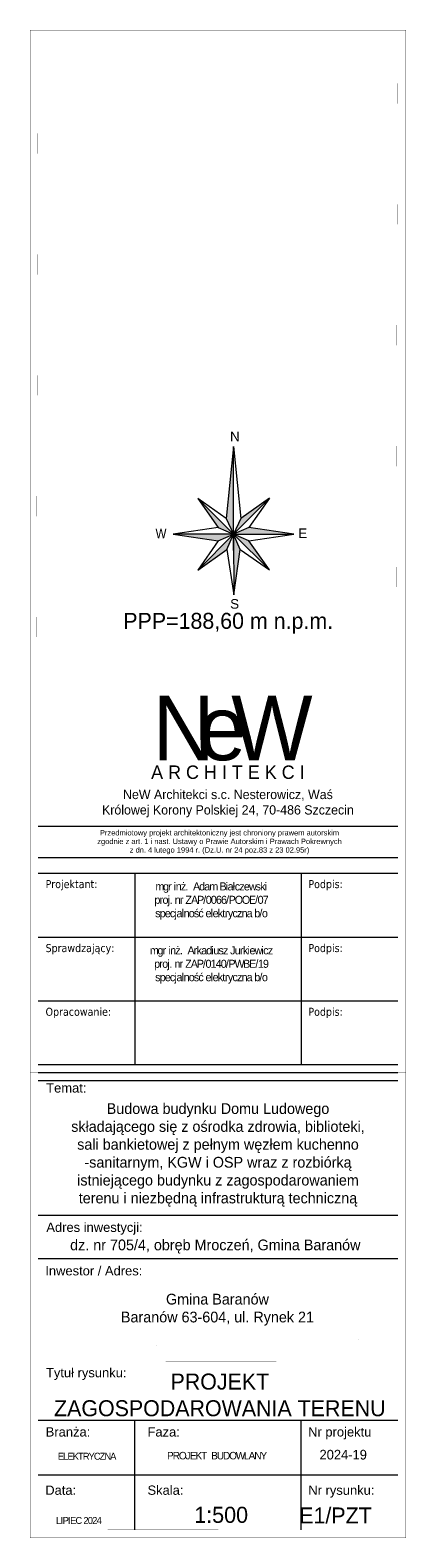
# Model space of a CAD drawing. Header units: metres. Extents: x 6498948 to 6499625, y 5676527 to 5676852.
# Tile 22 of 22: x 6499555 to 6499625, y 5676527 to 5676809. Entities that reach past the tile are written whole.
import ezdxf
from ezdxf.enums import TextEntityAlignment as Align

# ---------------------------------------------------------------- set-up
doc = ezdxf.new("R2010")
doc.units = ezdxf.units.M
doc.layers.get('0').update_dxf_attribs({"linetype": 'CONTINUOUS', "lineweight": 18})
doc.layers.add('A-TABELKA', color=253, linetype='CONTINUOUS', lineweight=13)
doc.layers.add('A-WIDOK', color=8, linetype='CONTINUOUS', lineweight=13)
doc.layers.add('Z-MAPA', color=7, linetype='CONTINUOUS', lineweight=50, true_color=0x8d9295)
doc.layers.add('Z-NAWIERZCHNIE CHODNIK', color=7, linetype='CONTINUOUS', lineweight=0, true_color=0x979392)
doc.styles.add('ARIALCE', font='arial.ttf')
doc.styles.add('GEO-INFO', font='arial.ttf')
doc.styles.add('MapaZas', font='arial.ttf', dxfattribs={"width": 0.87, "height": 0.9})
doc.styles.get("Standard").update_dxf_attribs({"font": 'simplex.shx'})
doc.styles.add('TAHOMA', font='tahoma.ttf')

# ---------------------------------------------------------------- blocks, each defined once
blk = doc.blocks.new('A$C53a66471')
at = {"layer": 'Z-MAPA', "linetype": 'Continuous', "lineweight": 13}
for p, q in [((4.229549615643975, 5.940615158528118), (5.578549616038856, -7.557384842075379)), ((2.838549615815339, -7.557384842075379), (-2.488450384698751, -3.80938484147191)), ((10.94754961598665, -3.809384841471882), (7.097549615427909, -9.281384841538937)), ((1.332549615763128, -9.283384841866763), (-7.097450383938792, -10.52738484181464)), ((7.097549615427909, -11.77338484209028), (15.5045496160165, -10.52738484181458)), ((1.332549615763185, -11.77138484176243), (-2.488450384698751, -17.24538484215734)), ((2.963549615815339, -13.40938484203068), (4.229549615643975, -21.8883848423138)), ((5.457549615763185, -13.41238484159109), (10.94654961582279, -17.24538484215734))]:
    blk.add_line(p, q, dxfattribs=at)
at = {"layer": 'Z-MAPA', "linetype": 'Continuous', "lineweight": 13, "flags": 128}
for points in [[(4.229549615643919, -10.52738484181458), (4.229549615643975, 5.940615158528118), (2.838549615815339, -7.557384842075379)], [(1.332549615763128, -9.283384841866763), (4.229549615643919, -10.52738484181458), (-2.488450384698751, -3.80938484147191)], [(5.578549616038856, -7.557384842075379), (4.229549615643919, -10.52738484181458), (10.94754961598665, -3.809384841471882)], [(1.332549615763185, -11.77138484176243), (4.229549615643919, -10.52738484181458), (-7.097450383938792, -10.52738484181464)], [(2.963549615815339, -13.40938484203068), (4.229549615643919, -10.52738484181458), (-2.488450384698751, -17.24538484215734)], [(15.5045496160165, -10.52738484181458), (7.097549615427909, -9.281384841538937), (4.228549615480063, -10.52738484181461)], [(10.94654961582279, -17.24538484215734), (7.097549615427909, -11.77338484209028), (4.229549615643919, -10.52738484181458)], [(4.229549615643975, -21.8883848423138), (5.457549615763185, -13.41238484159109), (4.229549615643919, -10.52738484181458)]]:
    blk.add_lwpolyline(points, close=True, dxfattribs=at)
at = {"layer": 'Z-MAPA', "linetype": 'Continuous', "lineweight": 13}
for points in [[(4.229549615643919, -10.52738484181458), (4.229549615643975, 5.940615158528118), (2.838549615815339, -7.557384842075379)], [(5.578549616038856, -7.557384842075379), (4.229549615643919, -10.52738484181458), (10.94754961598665, -3.809384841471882)], [(15.5045496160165, -10.52738484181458), (7.097549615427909, -9.281384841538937), (4.228549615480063, -10.52738484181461)]]:
    blk.add_solid(points, dxfattribs=at)
at = {"layer": 'Z-MAPA', "linetype": 'Continuous', "lineweight": 13, "extrusion": (0, 0, -1)}
for points in [[(-1.332549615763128, -9.283384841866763), (-4.229549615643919, -10.52738484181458), (2.488450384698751, -3.80938484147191)], [(-1.332549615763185, -11.77138484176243), (-4.229549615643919, -10.52738484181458), (7.097450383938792, -10.52738484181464)], [(-2.963549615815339, -13.40938484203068), (-4.229549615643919, -10.52738484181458), (2.488450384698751, -17.24538484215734)], [(-10.94654961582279, -17.24538484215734), (-7.097549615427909, -11.77338484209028), (-4.229549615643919, -10.52738484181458)], [(-4.229549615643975, -21.8883848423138), (-5.457549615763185, -13.41238484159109), (-4.229549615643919, -10.52738484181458)]]:
    blk.add_solid(points, dxfattribs=at)
at = {"layer": 'Z-MAPA', "linetype": 'Continuous', "lineweight": 13}
for points in [[(4.229549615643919, -10.52738484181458), (4.229549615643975, 5.940615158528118), (2.838549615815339, -7.557384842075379)], [(4.229549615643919, -10.52738484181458), (4.229549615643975, 5.940615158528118), (2.838549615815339, -7.557384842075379)], [(4.229549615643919, -10.52738484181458), (4.229549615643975, 5.940615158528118), (2.838549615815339, -7.557384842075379)], [(4.229549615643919, -10.52738484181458), (4.229549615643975, 5.940615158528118), (2.838549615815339, -7.557384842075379)], [(4.229549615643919, -10.52738484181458), (4.229549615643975, 5.940615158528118), (2.838549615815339, -7.557384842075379)], [(4.229549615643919, -10.52738484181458), (4.229549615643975, 5.940615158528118), (2.838549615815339, -7.557384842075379)], [(4.229549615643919, -10.52738484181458), (4.229549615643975, 5.940615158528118), (2.838549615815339, -7.557384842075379)], [(4.229549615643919, -10.52738484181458), (4.229549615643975, 5.940615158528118), (2.838549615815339, -7.557384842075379)], [(4.229549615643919, -10.52738484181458), (4.229549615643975, 5.940615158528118), (2.838549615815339, -7.557384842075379)], [(4.229549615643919, -10.52738484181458), (4.229549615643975, 5.940615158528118), (2.838549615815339, -7.557384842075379)], [(4.229549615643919, -10.52738484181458), (4.229549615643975, 5.940615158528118), (2.838549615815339, -7.557384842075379)], [(4.229549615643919, -10.52738484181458), (4.229549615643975, 5.940615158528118), (2.838549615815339, -7.557384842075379)], [(4.229549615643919, -10.52738484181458), (4.229549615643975, 5.940615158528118), (2.838549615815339, -7.557384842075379)], [(4.229549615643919, -10.52738484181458), (4.229549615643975, 5.940615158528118), (2.838549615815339, -7.557384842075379)], [(4.229549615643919, -10.52738484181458), (4.229549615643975, 5.940615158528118), (2.838549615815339, -7.557384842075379)], [(4.229549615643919, -10.52738484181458), (4.229549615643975, 5.940615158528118), (2.838549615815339, -7.557384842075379)], [(4.229549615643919, -10.52738484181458), (4.229549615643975, 5.940615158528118), (2.838549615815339, -7.557384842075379)], [(4.229549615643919, -10.52738484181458), (4.229549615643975, 5.940615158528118), (2.838549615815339, -7.557384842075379)], [(4.229549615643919, -10.52738484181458), (4.229549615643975, 5.940615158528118), (2.838549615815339, -7.557384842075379)], [(4.229549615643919, -10.52738484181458), (4.229549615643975, 5.940615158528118), (2.838549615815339, -7.557384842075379)], [(4.229549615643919, -10.52738484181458), (4.229549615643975, 5.940615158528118), (2.838549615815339, -7.557384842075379)], [(4.229549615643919, -10.52738484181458), (4.229549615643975, 5.940615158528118), (2.838549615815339, -7.557384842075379)], [(4.229549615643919, -10.52738484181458), (4.229549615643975, 5.940615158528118), (2.838549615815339, -7.557384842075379)], [(4.229549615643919, -10.52738484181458), (4.229549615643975, 5.940615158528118), (2.838549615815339, -7.557384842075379)], [(4.229549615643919, -10.52738484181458), (4.229549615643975, 5.940615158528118), (2.838549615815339, -7.557384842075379)], [(4.229549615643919, -10.52738484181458), (4.229549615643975, 5.940615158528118), (2.838549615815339, -7.557384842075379)], [(4.229549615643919, -10.52738484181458), (4.229549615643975, 5.940615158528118), (2.838549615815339, -7.557384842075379)], [(4.229549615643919, -10.52738484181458), (4.229549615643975, 5.940615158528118), (2.838549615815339, -7.557384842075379)], [(4.229549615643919, -10.52738484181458), (4.229549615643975, 5.940615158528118), (2.838549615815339, -7.557384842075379)], [(4.229549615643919, -10.52738484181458), (4.229549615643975, 5.940615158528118), (2.838549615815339, -7.557384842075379)], [(4.229549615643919, -10.52738484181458), (4.229549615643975, 5.940615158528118), (2.838549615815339, -7.557384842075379)], [(4.229549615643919, -10.52738484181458), (4.229549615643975, 5.940615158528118), (2.838549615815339, -7.557384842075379)], [(4.229549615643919, -10.52738484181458), (4.229549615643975, 5.940615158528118), (2.838549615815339, -7.557384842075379)], [(4.229549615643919, -10.52738484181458), (4.229549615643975, 5.940615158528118), (2.838549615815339, -7.557384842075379)], [(1.332549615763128, -9.283384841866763), (4.229549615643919, -10.52738484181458), (-2.488450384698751, -3.80938484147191)], [(1.332549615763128, -9.283384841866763), (4.229549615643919, -10.52738484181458), (-2.488450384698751, -3.80938484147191)], [(1.332549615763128, -9.283384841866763), (4.229549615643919, -10.52738484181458), (-2.488450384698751, -3.80938484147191)], [(1.332549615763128, -9.283384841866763), (4.229549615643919, -10.52738484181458), (-2.488450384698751, -3.80938484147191)], [(1.332549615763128, -9.283384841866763), (4.229549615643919, -10.52738484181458), (-2.488450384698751, -3.80938484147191)], [(1.332549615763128, -9.283384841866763), (4.229549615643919, -10.52738484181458), (-2.488450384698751, -3.80938484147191)], [(1.332549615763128, -9.283384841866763), (4.229549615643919, -10.52738484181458), (-2.488450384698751, -3.80938484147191)], [(1.332549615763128, -9.283384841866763), (4.229549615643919, -10.52738484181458), (-2.488450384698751, -3.80938484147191)], [(1.332549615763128, -9.283384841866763), (4.229549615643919, -10.52738484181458), (-2.488450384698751, -3.80938484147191)], [(1.332549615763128, -9.283384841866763), (4.229549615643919, -10.52738484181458), (-2.488450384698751, -3.80938484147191)], [(1.332549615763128, -9.283384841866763), (4.229549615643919, -10.52738484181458), (-2.488450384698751, -3.80938484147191)], [(1.332549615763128, -9.283384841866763), (4.229549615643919, -10.52738484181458), (-2.488450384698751, -3.80938484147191)], [(1.332549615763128, -9.283384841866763), (4.229549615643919, -10.52738484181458), (-2.488450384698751, -3.80938484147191)], [(1.332549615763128, -9.283384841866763), (4.229549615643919, -10.52738484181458), (-2.488450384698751, -3.80938484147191)], [(1.332549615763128, -9.283384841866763), (4.229549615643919, -10.52738484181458), (-2.488450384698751, -3.80938484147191)], [(1.332549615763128, -9.283384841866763), (4.229549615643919, -10.52738484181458), (-2.488450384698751, -3.80938484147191)], [(1.332549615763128, -9.283384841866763), (4.229549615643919, -10.52738484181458), (-2.488450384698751, -3.80938484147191)], [(1.332549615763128, -9.283384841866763), (4.229549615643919, -10.52738484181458), (-2.488450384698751, -3.80938484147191)], [(1.332549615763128, -9.283384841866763), (4.229549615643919, -10.52738484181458), (-2.488450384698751, -3.80938484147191)], [(1.332549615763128, -9.283384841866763), (4.229549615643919, -10.52738484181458), (-2.488450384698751, -3.80938484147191)], [(1.332549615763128, -9.283384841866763), (4.229549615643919, -10.52738484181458), (-2.488450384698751, -3.80938484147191)], [(1.332549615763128, -9.283384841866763), (4.229549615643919, -10.52738484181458), (-2.488450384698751, -3.80938484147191)], [(1.332549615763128, -9.283384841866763), (4.229549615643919, -10.52738484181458), (-2.488450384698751, -3.80938484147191)], [(1.332549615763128, -9.283384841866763), (4.229549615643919, -10.52738484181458), (-2.488450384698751, -3.80938484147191)], [(1.332549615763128, -9.283384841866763), (4.229549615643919, -10.52738484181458), (-2.488450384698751, -3.80938484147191)], [(1.332549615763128, -9.283384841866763), (4.229549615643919, -10.52738484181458), (-2.488450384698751, -3.80938484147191)], [(1.332549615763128, -9.283384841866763), (4.229549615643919, -10.52738484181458), (-2.488450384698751, -3.80938484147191)], [(1.332549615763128, -9.283384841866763), (4.229549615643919, -10.52738484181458), (-2.488450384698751, -3.80938484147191)], [(1.332549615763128, -9.283384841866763), (4.229549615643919, -10.52738484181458), (-2.488450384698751, -3.80938484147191)], [(1.332549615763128, -9.283384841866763), (4.229549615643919, -10.52738484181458), (-2.488450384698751, -3.80938484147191)], [(1.332549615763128, -9.283384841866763), (4.229549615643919, -10.52738484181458), (-2.488450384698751, -3.80938484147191)], [(1.332549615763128, -9.283384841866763), (4.229549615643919, -10.52738484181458), (-2.488450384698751, -3.80938484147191)], [(1.332549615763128, -9.283384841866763), (4.229549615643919, -10.52738484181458), (-2.488450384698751, -3.80938484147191)], [(1.332549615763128, -9.283384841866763), (4.229549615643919, -10.52738484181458), (-2.488450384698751, -3.80938484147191)], [(5.578549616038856, -7.557384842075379), (4.229549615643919, -10.52738484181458), (10.94754961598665, -3.809384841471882)], [(5.578549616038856, -7.557384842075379), (4.229549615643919, -10.52738484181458), (10.94754961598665, -3.809384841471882)], [(5.578549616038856, -7.557384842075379), (4.229549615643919, -10.52738484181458), (10.94754961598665, -3.809384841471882)], [(5.578549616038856, -7.557384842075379), (4.229549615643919, -10.52738484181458), (10.94754961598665, -3.809384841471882)], [(5.578549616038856, -7.557384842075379), (4.229549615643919, -10.52738484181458), (10.94754961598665, -3.809384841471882)], [(5.578549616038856, -7.557384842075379), (4.229549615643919, -10.52738484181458), (10.94754961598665, -3.809384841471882)], [(5.578549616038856, -7.557384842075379), (4.229549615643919, -10.52738484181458), (10.94754961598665, -3.809384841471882)], [(5.578549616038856, -7.557384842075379), (4.229549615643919, -10.52738484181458), (10.94754961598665, -3.809384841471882)], [(5.578549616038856, -7.557384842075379), (4.229549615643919, -10.52738484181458), (10.94754961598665, -3.809384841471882)], [(5.578549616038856, -7.557384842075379), (4.229549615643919, -10.52738484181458), (10.94754961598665, -3.809384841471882)], [(5.578549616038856, -7.557384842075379), (4.229549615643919, -10.52738484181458), (10.94754961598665, -3.809384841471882)], [(5.578549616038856, -7.557384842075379), (4.229549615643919, -10.52738484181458), (10.94754961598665, -3.809384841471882)], [(5.578549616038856, -7.557384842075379), (4.229549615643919, -10.52738484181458), (10.94754961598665, -3.809384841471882)], [(5.578549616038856, -7.557384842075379), (4.229549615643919, -10.52738484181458), (10.94754961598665, -3.809384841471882)], [(5.578549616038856, -7.557384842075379), (4.229549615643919, -10.52738484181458), (10.94754961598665, -3.809384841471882)], [(5.578549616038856, -7.557384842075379), (4.229549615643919, -10.52738484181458), (10.94754961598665, -3.809384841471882)], [(5.578549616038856, -7.557384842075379), (4.229549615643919, -10.52738484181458), (10.94754961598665, -3.809384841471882)], [(5.578549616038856, -7.557384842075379), (4.229549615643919, -10.52738484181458), (10.94754961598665, -3.809384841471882)], [(5.578549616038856, -7.557384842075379), (4.229549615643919, -10.52738484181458), (10.94754961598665, -3.809384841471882)], [(5.578549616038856, -7.557384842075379), (4.229549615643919, -10.52738484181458), (10.94754961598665, -3.809384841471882)], [(5.578549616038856, -7.557384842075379), (4.229549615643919, -10.52738484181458), (10.94754961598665, -3.809384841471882)], [(5.578549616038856, -7.557384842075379), (4.229549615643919, -10.52738484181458), (10.94754961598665, -3.809384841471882)], [(5.578549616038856, -7.557384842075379), (4.229549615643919, -10.52738484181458), (10.94754961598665, -3.809384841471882)], [(5.578549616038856, -7.557384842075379), (4.229549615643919, -10.52738484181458), (10.94754961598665, -3.809384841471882)], [(5.578549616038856, -7.557384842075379), (4.229549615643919, -10.52738484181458), (10.94754961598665, -3.809384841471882)], [(5.578549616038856, -7.557384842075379), (4.229549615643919, -10.52738484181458), (10.94754961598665, -3.809384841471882)], [(5.578549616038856, -7.557384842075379), (4.229549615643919, -10.52738484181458), (10.94754961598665, -3.809384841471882)], [(5.578549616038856, -7.557384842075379), (4.229549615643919, -10.52738484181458), (10.94754961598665, -3.809384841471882)], [(5.578549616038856, -7.557384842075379), (4.229549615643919, -10.52738484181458), (10.94754961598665, -3.809384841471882)], [(5.578549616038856, -7.557384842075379), (4.229549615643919, -10.52738484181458), (10.94754961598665, -3.809384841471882)], [(5.578549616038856, -7.557384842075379), (4.229549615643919, -10.52738484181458), (10.94754961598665, -3.809384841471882)], [(5.578549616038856, -7.557384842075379), (4.229549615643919, -10.52738484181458), (10.94754961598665, -3.809384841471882)], [(5.578549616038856, -7.557384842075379), (4.229549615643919, -10.52738484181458), (10.94754961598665, -3.809384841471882)], [(5.578549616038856, -7.557384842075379), (4.229549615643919, -10.52738484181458), (10.94754961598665, -3.809384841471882)], [(1.332549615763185, -11.77138484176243), (4.229549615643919, -10.52738484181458), (-7.097450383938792, -10.52738484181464)], [(1.332549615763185, -11.77138484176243), (4.229549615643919, -10.52738484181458), (-7.097450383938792, -10.52738484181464)], [(1.332549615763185, -11.77138484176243), (4.229549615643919, -10.52738484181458), (-7.097450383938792, -10.52738484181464)], [(1.332549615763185, -11.77138484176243), (4.229549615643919, -10.52738484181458), (-7.097450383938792, -10.52738484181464)], [(1.332549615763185, -11.77138484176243), (4.229549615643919, -10.52738484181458), (-7.097450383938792, -10.52738484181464)], [(1.332549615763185, -11.77138484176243), (4.229549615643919, -10.52738484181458), (-7.097450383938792, -10.52738484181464)], [(1.332549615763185, -11.77138484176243), (4.229549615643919, -10.52738484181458), (-7.097450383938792, -10.52738484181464)], [(1.332549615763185, -11.77138484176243), (4.229549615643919, -10.52738484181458), (-7.097450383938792, -10.52738484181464)], [(1.332549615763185, -11.77138484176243), (4.229549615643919, -10.52738484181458), (-7.097450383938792, -10.52738484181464)], [(1.332549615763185, -11.77138484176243), (4.229549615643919, -10.52738484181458), (-7.097450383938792, -10.52738484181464)], [(1.332549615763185, -11.77138484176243), (4.229549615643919, -10.52738484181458), (-7.097450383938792, -10.52738484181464)], [(1.332549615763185, -11.77138484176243), (4.229549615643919, -10.52738484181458), (-7.097450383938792, -10.52738484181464)], [(1.332549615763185, -11.77138484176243), (4.229549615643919, -10.52738484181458), (-7.097450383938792, -10.52738484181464)], [(1.332549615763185, -11.77138484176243), (4.229549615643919, -10.52738484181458), (-7.097450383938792, -10.52738484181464)], [(1.332549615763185, -11.77138484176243), (4.229549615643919, -10.52738484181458), (-7.097450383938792, -10.52738484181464)], [(1.332549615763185, -11.77138484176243), (4.229549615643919, -10.52738484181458), (-7.097450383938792, -10.52738484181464)], [(1.332549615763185, -11.77138484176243), (4.229549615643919, -10.52738484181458), (-7.097450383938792, -10.52738484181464)], [(1.332549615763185, -11.77138484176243), (4.229549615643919, -10.52738484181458), (-7.097450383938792, -10.52738484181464)], [(1.332549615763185, -11.77138484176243), (4.229549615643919, -10.52738484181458), (-7.097450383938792, -10.52738484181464)], [(1.332549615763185, -11.77138484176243), (4.229549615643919, -10.52738484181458), (-7.097450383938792, -10.52738484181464)], [(1.332549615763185, -11.77138484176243), (4.229549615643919, -10.52738484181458), (-7.097450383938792, -10.52738484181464)], [(1.332549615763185, -11.77138484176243), (4.229549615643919, -10.52738484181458), (-7.097450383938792, -10.52738484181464)], [(1.332549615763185, -11.77138484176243), (4.229549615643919, -10.52738484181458), (-7.097450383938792, -10.52738484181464)], [(1.332549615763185, -11.77138484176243), (4.229549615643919, -10.52738484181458), (-7.097450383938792, -10.52738484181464)], [(1.332549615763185, -11.77138484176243), (4.229549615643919, -10.52738484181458), (-7.097450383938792, -10.52738484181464)], [(1.332549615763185, -11.77138484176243), (4.229549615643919, -10.52738484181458), (-7.097450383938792, -10.52738484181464)], [(1.332549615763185, -11.77138484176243), (4.229549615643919, -10.52738484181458), (-7.097450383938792, -10.52738484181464)], [(1.332549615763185, -11.77138484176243), (4.229549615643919, -10.52738484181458), (-7.097450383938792, -10.52738484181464)], [(1.332549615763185, -11.77138484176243), (4.229549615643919, -10.52738484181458), (-7.097450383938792, -10.52738484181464)], [(1.332549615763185, -11.77138484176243), (4.229549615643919, -10.52738484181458), (-7.097450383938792, -10.52738484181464)], [(1.332549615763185, -11.77138484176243), (4.229549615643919, -10.52738484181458), (-7.097450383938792, -10.52738484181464)], [(1.332549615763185, -11.77138484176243), (4.229549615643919, -10.52738484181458), (-7.097450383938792, -10.52738484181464)], [(1.332549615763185, -11.77138484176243), (4.229549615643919, -10.52738484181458), (-7.097450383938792, -10.52738484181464)], [(1.332549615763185, -11.77138484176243), (4.229549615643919, -10.52738484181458), (-7.097450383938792, -10.52738484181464)], [(2.963549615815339, -13.40938484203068), (4.229549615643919, -10.52738484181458), (-2.488450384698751, -17.24538484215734)], [(2.963549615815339, -13.40938484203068), (4.229549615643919, -10.52738484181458), (-2.488450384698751, -17.24538484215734)], [(2.963549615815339, -13.40938484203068), (4.229549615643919, -10.52738484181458), (-2.488450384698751, -17.24538484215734)], [(2.963549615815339, -13.40938484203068), (4.229549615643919, -10.52738484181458), (-2.488450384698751, -17.24538484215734)], [(2.963549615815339, -13.40938484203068), (4.229549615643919, -10.52738484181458), (-2.488450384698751, -17.24538484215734)], [(2.963549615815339, -13.40938484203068), (4.229549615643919, -10.52738484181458), (-2.488450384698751, -17.24538484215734)], [(2.963549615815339, -13.40938484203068), (4.229549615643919, -10.52738484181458), (-2.488450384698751, -17.24538484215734)], [(2.963549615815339, -13.40938484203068), (4.229549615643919, -10.52738484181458), (-2.488450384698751, -17.24538484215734)], [(2.963549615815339, -13.40938484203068), (4.229549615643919, -10.52738484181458), (-2.488450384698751, -17.24538484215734)], [(2.963549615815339, -13.40938484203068), (4.229549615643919, -10.52738484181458), (-2.488450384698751, -17.24538484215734)], [(2.963549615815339, -13.40938484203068), (4.229549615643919, -10.52738484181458), (-2.488450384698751, -17.24538484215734)], [(2.963549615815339, -13.40938484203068), (4.229549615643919, -10.52738484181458), (-2.488450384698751, -17.24538484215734)], [(2.963549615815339, -13.40938484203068), (4.229549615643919, -10.52738484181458), (-2.488450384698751, -17.24538484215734)], [(2.963549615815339, -13.40938484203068), (4.229549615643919, -10.52738484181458), (-2.488450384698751, -17.24538484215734)], [(2.963549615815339, -13.40938484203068), (4.229549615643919, -10.52738484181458), (-2.488450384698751, -17.24538484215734)], [(2.963549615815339, -13.40938484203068), (4.229549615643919, -10.52738484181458), (-2.488450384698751, -17.24538484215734)], [(2.963549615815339, -13.40938484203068), (4.229549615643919, -10.52738484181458), (-2.488450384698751, -17.24538484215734)], [(2.963549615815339, -13.40938484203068), (4.229549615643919, -10.52738484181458), (-2.488450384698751, -17.24538484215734)], [(2.963549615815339, -13.40938484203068), (4.229549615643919, -10.52738484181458), (-2.488450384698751, -17.24538484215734)], [(2.963549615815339, -13.40938484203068), (4.229549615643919, -10.52738484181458), (-2.488450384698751, -17.24538484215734)], [(2.963549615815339, -13.40938484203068), (4.229549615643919, -10.52738484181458), (-2.488450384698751, -17.24538484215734)], [(2.963549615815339, -13.40938484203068), (4.229549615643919, -10.52738484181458), (-2.488450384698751, -17.24538484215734)], [(2.963549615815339, -13.40938484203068), (4.229549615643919, -10.52738484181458), (-2.488450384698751, -17.24538484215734)], [(2.963549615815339, -13.40938484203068), (4.229549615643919, -10.52738484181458), (-2.488450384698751, -17.24538484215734)], [(2.963549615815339, -13.40938484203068), (4.229549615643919, -10.52738484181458), (-2.488450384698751, -17.24538484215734)], [(2.963549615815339, -13.40938484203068), (4.229549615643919, -10.52738484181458), (-2.488450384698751, -17.24538484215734)], [(2.963549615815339, -13.40938484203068), (4.229549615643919, -10.52738484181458), (-2.488450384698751, -17.24538484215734)], [(2.963549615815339, -13.40938484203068), (4.229549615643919, -10.52738484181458), (-2.488450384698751, -17.24538484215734)], [(2.963549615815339, -13.40938484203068), (4.229549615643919, -10.52738484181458), (-2.488450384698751, -17.24538484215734)], [(2.963549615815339, -13.40938484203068), (4.229549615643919, -10.52738484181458), (-2.488450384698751, -17.24538484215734)], [(2.963549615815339, -13.40938484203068), (4.229549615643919, -10.52738484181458), (-2.488450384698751, -17.24538484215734)], [(2.963549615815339, -13.40938484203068), (4.229549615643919, -10.52738484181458), (-2.488450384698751, -17.24538484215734)], [(2.963549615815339, -13.40938484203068), (4.229549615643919, -10.52738484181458), (-2.488450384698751, -17.24538484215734)], [(2.963549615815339, -13.40938484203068), (4.229549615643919, -10.52738484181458), (-2.488450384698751, -17.24538484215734)], [(15.5045496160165, -10.52738484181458), (7.097549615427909, -9.281384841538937), (4.228549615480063, -10.52738484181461)], [(15.5045496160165, -10.52738484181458), (7.097549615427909, -9.281384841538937), (4.228549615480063, -10.52738484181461)], [(15.5045496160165, -10.52738484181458), (7.097549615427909, -9.281384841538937), (4.228549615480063, -10.52738484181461)], [(15.5045496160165, -10.52738484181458), (7.097549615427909, -9.281384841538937), (4.228549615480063, -10.52738484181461)], [(15.5045496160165, -10.52738484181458), (7.097549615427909, -9.281384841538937), (4.228549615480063, -10.52738484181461)], [(15.5045496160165, -10.52738484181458), (7.097549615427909, -9.281384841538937), (4.228549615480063, -10.52738484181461)], [(15.5045496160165, -10.52738484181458), (7.097549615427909, -9.281384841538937), (4.228549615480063, -10.52738484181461)], [(15.5045496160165, -10.52738484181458), (7.097549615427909, -9.281384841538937), (4.228549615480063, -10.52738484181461)], [(15.5045496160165, -10.52738484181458), (7.097549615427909, -9.281384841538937), (4.228549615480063, -10.52738484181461)], [(15.5045496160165, -10.52738484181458), (7.097549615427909, -9.281384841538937), (4.228549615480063, -10.52738484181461)], [(15.5045496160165, -10.52738484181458), (7.097549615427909, -9.281384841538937), (4.228549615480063, -10.52738484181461)], [(15.5045496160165, -10.52738484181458), (7.097549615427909, -9.281384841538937), (4.228549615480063, -10.52738484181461)], [(15.5045496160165, -10.52738484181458), (7.097549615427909, -9.281384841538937), (4.228549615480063, -10.52738484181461)], [(15.5045496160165, -10.52738484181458), (7.097549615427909, -9.281384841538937), (4.228549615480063, -10.52738484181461)], [(15.5045496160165, -10.52738484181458), (7.097549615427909, -9.281384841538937), (4.228549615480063, -10.52738484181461)], [(15.5045496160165, -10.52738484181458), (7.097549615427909, -9.281384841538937), (4.228549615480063, -10.52738484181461)], [(15.5045496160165, -10.52738484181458), (7.097549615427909, -9.281384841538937), (4.228549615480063, -10.52738484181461)], [(15.5045496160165, -10.52738484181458), (7.097549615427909, -9.281384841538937), (4.228549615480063, -10.52738484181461)], [(15.5045496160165, -10.52738484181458), (7.097549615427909, -9.281384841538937), (4.228549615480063, -10.52738484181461)], [(15.5045496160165, -10.52738484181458), (7.097549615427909, -9.281384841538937), (4.228549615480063, -10.52738484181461)], [(15.5045496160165, -10.52738484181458), (7.097549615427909, -9.281384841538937), (4.228549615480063, -10.52738484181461)], [(15.5045496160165, -10.52738484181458), (7.097549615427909, -9.281384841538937), (4.228549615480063, -10.52738484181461)], [(15.5045496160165, -10.52738484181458), (7.097549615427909, -9.281384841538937), (4.228549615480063, -10.52738484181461)], [(15.5045496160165, -10.52738484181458), (7.097549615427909, -9.281384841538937), (4.228549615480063, -10.52738484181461)], [(15.5045496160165, -10.52738484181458), (7.097549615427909, -9.281384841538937), (4.228549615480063, -10.52738484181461)], [(15.5045496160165, -10.52738484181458), (7.097549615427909, -9.281384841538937), (4.228549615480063, -10.52738484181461)], [(15.5045496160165, -10.52738484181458), (7.097549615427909, -9.281384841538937), (4.228549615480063, -10.52738484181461)], [(15.5045496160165, -10.52738484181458), (7.097549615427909, -9.281384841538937), (4.228549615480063, -10.52738484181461)], [(15.5045496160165, -10.52738484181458), (7.097549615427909, -9.281384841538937), (4.228549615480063, -10.52738484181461)], [(15.5045496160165, -10.52738484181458), (7.097549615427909, -9.281384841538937), (4.228549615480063, -10.52738484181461)], [(15.5045496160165, -10.52738484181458), (7.097549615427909, -9.281384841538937), (4.228549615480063, -10.52738484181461)], [(15.5045496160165, -10.52738484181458), (7.097549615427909, -9.281384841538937), (4.228549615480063, -10.52738484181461)], [(15.5045496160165, -10.52738484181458), (7.097549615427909, -9.281384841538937), (4.228549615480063, -10.52738484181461)], [(15.5045496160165, -10.52738484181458), (7.097549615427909, -9.281384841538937), (4.228549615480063, -10.52738484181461)], [(10.94654961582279, -17.24538484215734), (7.097549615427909, -11.77338484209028), (4.229549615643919, -10.52738484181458)], [(4.229549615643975, -21.8883848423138), (5.457549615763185, -13.41238484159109), (4.229549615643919, -10.52738484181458)], [(10.94654961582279, -17.24538484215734), (7.097549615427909, -11.77338484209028), (4.229549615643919, -10.52738484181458)], [(4.229549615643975, -21.8883848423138), (5.457549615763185, -13.41238484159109), (4.229549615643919, -10.52738484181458)], [(10.94654961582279, -17.24538484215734), (7.097549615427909, -11.77338484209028), (4.229549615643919, -10.52738484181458)], [(4.229549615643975, -21.8883848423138), (5.457549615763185, -13.41238484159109), (4.229549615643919, -10.52738484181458)], [(10.94654961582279, -17.24538484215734), (7.097549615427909, -11.77338484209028), (4.229549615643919, -10.52738484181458)], [(4.229549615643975, -21.8883848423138), (5.457549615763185, -13.41238484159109), (4.229549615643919, -10.52738484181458)], [(10.94654961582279, -17.24538484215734), (7.097549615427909, -11.77338484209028), (4.229549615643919, -10.52738484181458)], [(4.229549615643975, -21.8883848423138), (5.457549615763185, -13.41238484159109), (4.229549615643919, -10.52738484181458)], [(10.94654961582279, -17.24538484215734), (7.097549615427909, -11.77338484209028), (4.229549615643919, -10.52738484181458)], [(10.94654961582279, -17.24538484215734), (7.097549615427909, -11.77338484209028), (4.229549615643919, -10.52738484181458)], [(10.94654961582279, -17.24538484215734), (7.097549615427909, -11.77338484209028), (4.229549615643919, -10.52738484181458)], [(10.94654961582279, -17.24538484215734), (7.097549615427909, -11.77338484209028), (4.229549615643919, -10.52738484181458)], [(10.94654961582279, -17.24538484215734), (7.097549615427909, -11.77338484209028), (4.229549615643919, -10.52738484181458)], [(10.94654961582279, -17.24538484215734), (7.097549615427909, -11.77338484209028), (4.229549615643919, -10.52738484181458)], [(10.94654961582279, -17.24538484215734), (7.097549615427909, -11.77338484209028), (4.229549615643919, -10.52738484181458)], [(10.94654961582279, -17.24538484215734), (7.097549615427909, -11.77338484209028), (4.229549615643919, -10.52738484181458)], [(10.94654961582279, -17.24538484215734), (7.097549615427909, -11.77338484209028), (4.229549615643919, -10.52738484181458)], [(10.94654961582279, -17.24538484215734), (7.097549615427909, -11.77338484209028), (4.229549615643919, -10.52738484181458)], [(10.94654961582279, -17.24538484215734), (7.097549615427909, -11.77338484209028), (4.229549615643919, -10.52738484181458)], [(10.94654961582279, -17.24538484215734), (7.097549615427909, -11.77338484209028), (4.229549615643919, -10.52738484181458)], [(10.94654961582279, -17.24538484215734), (7.097549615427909, -11.77338484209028), (4.229549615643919, -10.52738484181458)], [(10.94654961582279, -17.24538484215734), (7.097549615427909, -11.77338484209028), (4.229549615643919, -10.52738484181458)], [(10.94654961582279, -17.24538484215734), (7.097549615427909, -11.77338484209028), (4.229549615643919, -10.52738484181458)], [(10.94654961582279, -17.24538484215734), (7.097549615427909, -11.77338484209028), (4.229549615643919, -10.52738484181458)], [(10.94654961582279, -17.24538484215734), (7.097549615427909, -11.77338484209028), (4.229549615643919, -10.52738484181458)], [(10.94654961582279, -17.24538484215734), (7.097549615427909, -11.77338484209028), (4.229549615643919, -10.52738484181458)], [(10.94654961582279, -17.24538484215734), (7.097549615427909, -11.77338484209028), (4.229549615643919, -10.52738484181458)], [(10.94654961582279, -17.24538484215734), (7.097549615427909, -11.77338484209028), (4.229549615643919, -10.52738484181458)], [(10.94654961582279, -17.24538484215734), (7.097549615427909, -11.77338484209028), (4.229549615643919, -10.52738484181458)], [(10.94654961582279, -17.24538484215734), (7.097549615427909, -11.77338484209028), (4.229549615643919, -10.52738484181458)], [(4.229549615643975, -21.8883848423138), (5.457549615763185, -13.41238484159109), (4.229549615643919, -10.52738484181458)], [(4.229549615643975, -21.8883848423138), (5.457549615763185, -13.41238484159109), (4.229549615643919, -10.52738484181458)], [(4.229549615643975, -21.8883848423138), (5.457549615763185, -13.41238484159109), (4.229549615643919, -10.52738484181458)], [(4.229549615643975, -21.8883848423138), (5.457549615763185, -13.41238484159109), (4.229549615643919, -10.52738484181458)], [(4.229549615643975, -21.8883848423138), (5.457549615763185, -13.41238484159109), (4.229549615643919, -10.52738484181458)], [(10.94654961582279, -17.24538484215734), (7.097549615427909, -11.77338484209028), (4.229549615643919, -10.52738484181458)], [(4.229549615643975, -21.8883848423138), (5.457549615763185, -13.41238484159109), (4.229549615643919, -10.52738484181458)], [(4.229549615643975, -21.8883848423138), (5.457549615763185, -13.41238484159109), (4.229549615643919, -10.52738484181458)], [(4.229549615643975, -21.8883848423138), (5.457549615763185, -13.41238484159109), (4.229549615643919, -10.52738484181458)], [(4.229549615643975, -21.8883848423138), (5.457549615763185, -13.41238484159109), (4.229549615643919, -10.52738484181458)], [(4.229549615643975, -21.8883848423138), (5.457549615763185, -13.41238484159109), (4.229549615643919, -10.52738484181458)], [(4.229549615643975, -21.8883848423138), (5.457549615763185, -13.41238484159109), (4.229549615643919, -10.52738484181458)], [(4.229549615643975, -21.8883848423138), (5.457549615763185, -13.41238484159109), (4.229549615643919, -10.52738484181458)], [(4.229549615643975, -21.8883848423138), (5.457549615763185, -13.41238484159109), (4.229549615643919, -10.52738484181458)], [(4.229549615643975, -21.8883848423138), (5.457549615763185, -13.41238484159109), (4.229549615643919, -10.52738484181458)], [(4.229549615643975, -21.8883848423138), (5.457549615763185, -13.41238484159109), (4.229549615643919, -10.52738484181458)], [(4.229549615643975, -21.8883848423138), (5.457549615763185, -13.41238484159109), (4.229549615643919, -10.52738484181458)], [(4.229549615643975, -21.8883848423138), (5.457549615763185, -13.41238484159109), (4.229549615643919, -10.52738484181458)], [(4.229549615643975, -21.8883848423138), (5.457549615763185, -13.41238484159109), (4.229549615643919, -10.52738484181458)], [(4.229549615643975, -21.8883848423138), (5.457549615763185, -13.41238484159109), (4.229549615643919, -10.52738484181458)], [(4.229549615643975, -21.8883848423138), (5.457549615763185, -13.41238484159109), (4.229549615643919, -10.52738484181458)], [(4.229549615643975, -21.8883848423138), (5.457549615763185, -13.41238484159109), (4.229549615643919, -10.52738484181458)], [(4.229549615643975, -21.8883848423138), (5.457549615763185, -13.41238484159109), (4.229549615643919, -10.52738484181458)], [(4.229549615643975, -21.8883848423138), (5.457549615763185, -13.41238484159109), (4.229549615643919, -10.52738484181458)], [(10.94654961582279, -17.24538484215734), (7.097549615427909, -11.77338484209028), (4.229549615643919, -10.52738484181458)], [(4.229549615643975, -21.8883848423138), (5.457549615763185, -13.41238484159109), (4.229549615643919, -10.52738484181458)], [(10.94654961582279, -17.24538484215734), (7.097549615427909, -11.77338484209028), (4.229549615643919, -10.52738484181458)], [(4.229549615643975, -21.8883848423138), (5.457549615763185, -13.41238484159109), (4.229549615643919, -10.52738484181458)], [(10.94654961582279, -17.24538484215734), (7.097549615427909, -11.77338484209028), (4.229549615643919, -10.52738484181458)], [(4.229549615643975, -21.8883848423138), (5.457549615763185, -13.41238484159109), (4.229549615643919, -10.52738484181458)], [(10.94654961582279, -17.24538484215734), (7.097549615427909, -11.77338484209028), (4.229549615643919, -10.52738484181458)], [(4.229549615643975, -21.8883848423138), (5.457549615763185, -13.41238484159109), (4.229549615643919, -10.52738484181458)], [(10.94654961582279, -17.24538484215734), (7.097549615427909, -11.77338484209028), (4.229549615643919, -10.52738484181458)], [(4.229549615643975, -21.8883848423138), (5.457549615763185, -13.41238484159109), (4.229549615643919, -10.52738484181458)], [(10.94654961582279, -17.24538484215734), (7.097549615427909, -11.77338484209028), (4.229549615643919, -10.52738484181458)], [(4.229549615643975, -21.8883848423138), (5.457549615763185, -13.41238484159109), (4.229549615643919, -10.52738484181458)]]:
    blk.add_3dface(points, dxfattribs=at)
at = {"layer": 'Z-MAPA', "linetype": 'Continuous', "lineweight": 25, "char_height": 1.8, "attachment_point": 1, "line_spacing_factor": 0.725789}
for s, insert, style in [('\\T1.400;N', (3.582527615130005, 8.711943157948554), 'GEO-INFO'), ('\\H1x;\\W0.87;\\T1.400;W', (-10.41644738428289, -9.466473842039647), 'MapaZas'), ('\\T1.400;E', (16.35620261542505, -9.466473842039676), 'GEO-INFO'), ('\\T1.400;S', (3.570549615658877, -22.70192184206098), 'GEO-INFO')]:
    blk.add_mtext(s, dxfattribs=dict(at, insert=insert, style=style))

msp = doc.modelspace()

# ---------------------------------------------------------------- linework, layer by layer
at = {"layer": 'A-TABELKA', "color": 32, "transparency": 33554687}
for p, q in [((6499556.10516793, 5676660.122979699), (6499623.534341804, 5676660.122979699)), ((6499556.105170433, 5676654.272014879), (6499623.534346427, 5676654.272014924)), ((6499556.105166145, 5676651.334229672), (6499623.534342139, 5676651.334229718)), ((6499556.105166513, 5676651.334229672), (6499623.534342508, 5676651.334229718)), ((6499574.220476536, 5676651.334229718), (6499574.220476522, 5676615.437985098)), ((6499605.419046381, 5676651.334229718), (6499605.419046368, 5676615.437985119)), ((6499556.105166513, 5676639.336674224), (6499623.534342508, 5676639.33667427)), ((6499556.105168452, 5676639.336674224), (6499623.534344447, 5676639.33667427)), ((6499556.105168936, 5676627.387329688), (6499623.534344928, 5676627.387329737)), ((6499556.10516338, 5676615.437985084), (6499623.534339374, 5676615.437985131)), ((6499556.100205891, 5676612.418369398), (6499623.534339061, 5676612.418369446)), ((6499556.105170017, 5676613.927985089), (6499623.534346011, 5676613.927985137)), ((6499556.105170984, 5676613.927985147), (6499623.534346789, 5676613.927985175)), ((6499556.10020582, 5676587.169537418), (6499623.534338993, 5676587.169537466)), ((6499556.100205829, 5676579.014521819), (6499623.534338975, 5676579.014521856)), ((6499556.105171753, 5676548.704395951), (6499623.534338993, 5676548.704395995)), ((6499574.220474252, 5676528.153494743), (6499574.220474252, 5676548.704395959)), ((6499605.419043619, 5676528.119458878), (6499605.419043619, 5676548.704395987)), ((6499556.105171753, 5676538.428945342), (6499623.534338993, 5676538.428945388))]:
    msp.add_line(p, q, dxfattribs=at)
at = {"layer": 'A-TABELKA', "color": 32, "transparency": 33554687, "const_width": 0.01047524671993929}
for points in [[(6499554.595563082, 5676690.906459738), (6499625.043953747, 5676690.906459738), (6499625.043959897, 5676809.443879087), (6499554.595569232, 5676809.443879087)], [(6499555.765659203, 5676692.416061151), (6499623.19483278, 5676692.416061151), (6499623.513649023, 5676808.035619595), (6499556.084475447, 5676808.035619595)], [(6499554.595559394, 5676652.843838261), (6499625.043957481, 5676652.843838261), (6499625.043957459, 5676690.906459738), (6499554.595559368, 5676690.906459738)], [(6499556.10516793, 5676654.272014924), (6499623.534341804, 5676654.272014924), (6499623.534341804, 5676689.496380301), (6499556.10516793, 5676689.496380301)], [(6499554.595557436, 5676613.927985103), (6499554.59555995, 5676652.843838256), (6499625.043961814, 5676652.843838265), (6499625.043959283, 5676613.927985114)], [(6499556.105169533, 5676615.437985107), (6499556.105167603, 5676651.334229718), (6499623.534345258, 5676651.334229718), (6499623.534347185, 5676615.437985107)], [(6499554.595556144, 5676613.927985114), (6499625.04395472, 5676613.927985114), (6499625.043954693, 5676561.244270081), (6499554.595556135, 5676561.244270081)], [(6499556.100205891, 5676612.418369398), (6499623.534339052, 5676612.418369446), (6499623.534339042, 5676562.692756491), (6499556.100205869, 5676562.570498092)], [(6499554.595556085, 5676561.244270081), (6499554.595556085, 5676526.643879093), (6499625.043954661, 5676526.643879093), (6499625.043954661, 5676561.244270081)], [(6499556.105171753, 5676559.734654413), (6499556.105171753, 5676528.153494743), (6499623.534346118, 5676528.119458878), (6499623.534346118, 5676559.700618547)]]:
    msp.add_lwpolyline(points, close=True, dxfattribs=at)
at = {"layer": 'Z-NAWIERZCHNIE CHODNIK', "color": 32, "linetype": 'ByBlock'}
msp.add_line((6499592.742730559, 5676711.834244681), (6499592.742730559, 5676729.745089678), dxfattribs=at)

# ---------------------------------------------------------------- block references
at = {"layer": 'A-WIDOK', "color": 32, "ltscale": 0.2, "rotation": 0.06844169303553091}
msp.add_blockref('A$C53a66471', (6499588.502841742, 5676725.426709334), dxfattribs=at)

# ---------------------------------------------------------------- texts
at = {"color": 32, "char_height": 12.07692529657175, "attachment_point": 1, "line_spacing_factor": 1.2}
for s, insert in [('{\\fCentury Gothic|b0|i0|c0|p34;N}', (6499577.543321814, 5676684.583451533)), ('{\\fCentury Gothic|b0|i0|c238|p34;e}', (6499586.13324802, 5676684.583451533))]:
    msp.add_mtext_dynamic_manual_height_columns(s, width=40.62326238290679, gutter_width=125.8013051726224, heights=[0], dxfattribs=dict(at, insert=insert))
at = {"color": 32, "attachment_point": 1}
for s, width, insert, char_height in [('{\\fCentury Gothic|b0|i0|c238|p34;W}', 40.62326238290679, (6499592.308058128, 5676684.583451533), 12.07692529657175), ('{\\fCentury Gothic|b0|i0|c238|p34;A R C H I T E K C I}', 42.98422863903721, (6499577.274413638, 5676671.516745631), 2.516026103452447)]:
    msp.add_mtext_dynamic_manual_height_columns(s, width=width, gutter_width=125.8013051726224, heights=[0], dxfattribs=dict(at, insert=insert, char_height=char_height))
at = {"layer": 'A-TABELKA', "color": 32, "transparency": 33554687, "style": 'ARIALCE'}
for s, p in [('Przedmiotowy projekt architektoniczny jest chroniony prawem autorskim', (6499590.10186414, 5676658.090711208)), ('zgodnie z art. 1 i nast. Ustawy o Prawie Autorskim i Prawach Pokrewnych', (6499590.10186414, 5676656.480454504)), ('z dn. 4 lutego 1994 r. (Dz.U. nr 24 poz.83 z 23 02.95r)', (6499590.10186414, 5676654.870197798))]:
    msp.add_text(s, height=1.006410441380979, dxfattribs=at).set_placement(p, align=Align.BOTTOM_CENTER)
at = {"layer": 'A-TABELKA', "color": 32, "transparency": 33554687}
for s, height, style, p in [('Projektant:', 1.509608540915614, 'TAHOMA', (6499557.480737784, 5676649.269044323)), ('Podpis:', 1.509608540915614, 'TAHOMA', (6499606.774299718, 5676649.269044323)), ('Sprawdzający:', 1.509608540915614, 'TAHOMA', (6499557.480738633, 5676637.271488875)), ('Podpis:', 1.509608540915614, 'TAHOMA', (6499606.774300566, 5676637.271488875)), ('Opracowanie:', 1.509608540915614, 'TAHOMA', (6499557.480738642, 5676625.322144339)), ('Podpis:', 1.509608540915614, 'TAHOMA', (6499606.774300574, 5676625.322144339)), ('Temat:', 1.736058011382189, 'ARIALCE', (6499557.598290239, 5676611.03643535)), ('Adres inwestycji:', 1.736058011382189, 'ARIALCE', (6499557.627110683, 5676584.89168068)), ('Inwestor / Adres:', 1.736058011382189, 'ARIALCE', (6499557.431523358, 5676576.736665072)), ('Tytuł rysunku:', 1.736058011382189, 'ARIALCE', (6499557.55931387, 5676557.625548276)), ('Branża:', 1.736058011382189, 'ARIALCE', (6499557.508848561, 5676546.510250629)), ('Faza:', 1.736058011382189, 'ARIALCE', (6499576.59947953, 5676546.510250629)), ('Nr projektu', 1.736058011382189, 'ARIALCE', (6499606.726012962, 5676546.510250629)), ('Data:', 1.736058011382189, 'ARIALCE', (6499557.42179889, 5676535.582015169)), ('Skala:', 1.736058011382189, 'ARIALCE', (6499576.599479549, 5676535.582015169)), ('Nr rysunku:', 1.736058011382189, 'ARIALCE', (6499606.756637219, 5676535.582015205))]:
    msp.add_text(s, height=height, dxfattribs=dict(at, style=style)).set_placement(p, align=Align.MIDDLE_LEFT)
for s, insert, char_height, width, attachment_point, style in [('\\A1;{\\fCentury Gothic|b0|i0|c238|p34;PPP=188,60 m n.p.m.}', (6499591.734265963, 5676698.19577853), 3.000014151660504, 66.99999904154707, 5, 'TAHOMA'), ('{\\fCentury Gothic|b0|i0|c238|p34;NeW Architekci s.c. Nesterowicz, Waś\\PKrólowej Korony Polskiej 24, 70-486 Szczecin}', (6499591.679424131, 5676666.951128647), 1.736058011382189, 63.98685124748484, 2, 'ARIALCE'), ('\\pxi-0.16171,l0.26108t0.26108;\\fCentury Gothic|b0|i0|c238|p34;\\T0.8;\\A1;mgr inż.  Adam Białczewski\\Pproj. nr ZAP/0066/POOE/07\\Pspecjalność elektryczna b/o', (6499588.449833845, 5676646.091967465), 1.509608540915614, 77.49360398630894, 5, 'TAHOMA'), ('\\pxi-0.16171,l0.26108t0.26108;\\fCentury Gothic|b0|i0|c238|p34;\\T0.8;\\A1;mgr inż.  Arkadiusz Jurkiewicz\\Pproj. nr ZAP/0140/PWBE/19\\Pspecjalność elektryczna b/o', (6499588.449834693, 5676634.094412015), 1.509608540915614, 77.49360398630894, 5, 'TAHOMA'), ('{\\fCentury Gothic|b0|i0|c238|p34;Budowa budynku Domu Ludowego\\Pskładającego się z ośrodka zdrowia, biblioteki,\\Psali bankietowej z pełnym węzłem kuchenno\\P-sanitarnym, KGW i OSP wraz z rozbiórką\\Pistniejącego budynku z zagospodarowaniem\\Pterenu i niezbędną infrastrukturą techniczną}', (6499589.817272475, 5676598.465257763), 2.012820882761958, 77.49360398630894, 5, 'TAHOMA'), ('\\A1;{\\fCentury Gothic|b0|i0|c238|p34;dz. nr 705/4, obręb Mroczeń, Gmina Baranów}', (6499589.311359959, 5676581.282035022), 2.012820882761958, 77.49360398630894, 5, 'TAHOMA'), ('\\A1;\\pxi-1.62749,l2.62749,t2.62749;{\\fCentury Gothic|b0|i0|c238|p34;Gmina Baranów\\PBaranów 63-604, ul. Rynek 21}', (6499588.710262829, 5676569.432732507), 2.012820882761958, 77.49360398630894, 5, 'TAHOMA'), ('\\pxi-1.6275,l2.6275t2.6275;\\fCentury Gothic|b0|i0|c238|p34;\\A1;PROJEKT\\PZAGOSPODAROWANIA TERENU', (6499588.662785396, 5676553.43291878), 3.000014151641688, 77.00036322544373, 5, 'TAHOMA'), ('\\fCentury Gothic|b0|i0|c238|p34;\\T0.8;\\A1;ELEKTRYCZNA', (6499565.175452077, 5676541.936054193), 1.308327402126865, 77.49360398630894, 5, 'TAHOMA'), ('\\A1;\\pxi-1.6275,l2.6275,t2.6275;{\\fCentury Gothic|b0|i0|c238|p34;\\T0.8;PROJEKT  BUDOWLANY}', (6499588.854682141, 5676542.049046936), 1.40896797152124, 77.49360398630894, 5, 'TAHOMA'), ('\\A1;{\\fCentury Gothic|b0|i0|c238|p34;2024-19}', (6499613.301816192, 5676542.22889821), 1.811530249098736, 77.49360398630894, 5, 'TAHOMA'), ('\\fCentury Gothic|b0|i0|c238|p34;\\A1;1:500', (6499590.40733493, 5676530.937851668), 3.019231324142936, 77.49360398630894, 5, 'TAHOMA'), ('\\fCentury Gothic|b0|i0|c238|p34;\\A1;E1/PZT', (6499611.854839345, 5676530.810520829), 3.000014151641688, 77.00036322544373, 5, 'TAHOMA'), ('\\A1;{\\fCentury Gothic|b0|i0|c238|p34;\\T0.8;LIPIEC 2024}', (6499563.662789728, 5676529.887060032), 1.308327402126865, 77.49360398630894, 5, 'TAHOMA')]:
    msp.add_mtext(s, dxfattribs=dict(at, insert=insert, char_height=char_height, width=width, attachment_point=attachment_point, style=style))

doc.saveas('drawing.dxf')
